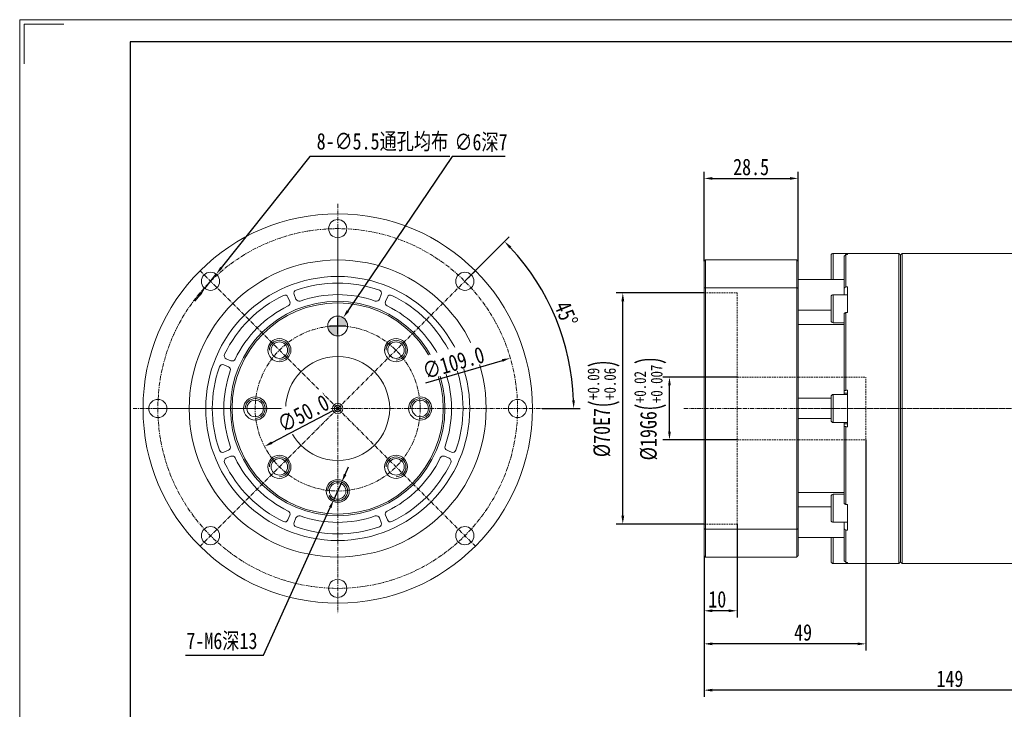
# Model space of a CAD drawing. Header units: millimetres. Extents: x 0 to 562, y 0 to 398.
# Tile 4 of 5: x 0 to 298, y 189 to 398. Entities that reach past the tile are written whole.
import ezdxf

# ---------------------------------------------------------------- set-up
doc = ezdxf.new("R2010")
doc.units = ezdxf.units.MM
doc.set_wipeout_variables(frame=1)
doc.header["$PDSIZE"] = -5
doc.linetypes.add('CENTER', pattern=[2, 1.25, -0.25, 0.25, -0.25])
doc.linetypes.add('DASHED', pattern=[0.75, 0.5, -0.25])
doc.layers.get('Defpoints').update_dxf_attribs({"lineweight": 18})
for name, color, linetype, lineweight in [('1轮廓实线层', 7, 'Continuous', 18), ('2细线层', 4, 'Continuous', 18), ('3中心线层', 1, 'CENTER', 18), ('4虚线层', 6, 'DASHED', 18), ('5剖面线层', 2, 'Continuous', 18), ('7标注层', 4, 'Continuous', 18), ('图框_外框线', 7, 'Continuous', 18)]:
    doc.layers.add(name, color=color, linetype=linetype, lineweight=lineweight)
doc.styles.add('TH_GBDIM', font='txt', dxfattribs={"width": 0.8})
doc.dimstyles.new('TH_GBDIM', dxfattribs={"dimtxt": 3.5, "dimasz": 2.5, "dimexe": 2, "dimexo": 0, "dimgap": 1.5, "dimtad": 1, "dimdec": 1, "dimzin": 0, "dimdsep": 46, "dimtxsty": 'TH_GBDIM', "dimcen": 2.5, "dimdle": 5, "dimclrd": 4, "dimclre": 4, "dimclrt": 3, "dimadec": 0, "dimazin": 0, "dimtfac": 0.714286, "dimtdec": 1, "dimtmove": 0, "dimatfit": 3, "dimfxl": 1, "dimtolj": 1, "dimarcsym": 0})
doc.dimstyles.new('副本 TH_GBDIM', dxfattribs={"dimtxt": 3.5, "dimasz": 2.5, "dimexe": 2, "dimexo": 0, "dimgap": 1.5, "dimtad": 1, "dimdec": 1, "dimdsep": 46, "dimtxsty": 'TH_GBDIM', "dimcen": 2.5, "dimdle": 5, "dimclrd": 4, "dimclre": 4, "dimclrt": 3, "dimadec": 0, "dimazin": 0, "dimtfac": 0.714286, "dimtdec": 1, "dimtmove": 0, "dimatfit": 3, "dimfxl": 1, "dimtolj": 1, "dimarcsym": 0})

# ---------------------------------------------------------------- blocks, each defined once
blk = doc.blocks.new('*D8')
at = {"layer": '7标注层', "color": 4, "lineweight": -2}
for p, q in [((356.4, 248.73), (356.4, 192.38)), ((207.4, 235.13), (207.4, 192.38)), ((353.9, 194.38), (209.9, 194.38))]:
    blk.add_line(p, q, dxfattribs=at)
at = {"layer": '7标注层', "color": 4}
for points in [[(209.9, 194.8), (209.9, 193.97), (207.4, 194.38)], [(353.9, 193.97), (353.9, 194.8), (356.4, 194.38)]]:
    blk.add_solid(points, dxfattribs=at)
at = {"layer": 'Defpoints', "color": 0}
for p in [(356.4, 248.73), (207.4, 235.13), (207.4, 194.38)]:
    blk.add_point(p, dxfattribs=at)
at = {"layer": '7标注层', "color": 3, "insert": (281.9, 197.83), "char_height": 5, "attachment_point": 5, "style": 'TH_GBDIM'}
blk.add_mtext('\\A1;149', dxfattribs=at)
blk = doc.blocks.new('*D19')
at = {"layer": '7标注层', "color": 4, "lineweight": -2}
for p, q in [((207.4, 314.73), (180.77, 314.73)), ((182.77, 247.23), (182.77, 312.23)), ((207.4, 244.73), (180.77, 244.73))]:
    blk.add_line(p, q, dxfattribs=at)
at = {"layer": '7标注层', "color": 4}
for points in [[(183.19, 312.23), (182.35, 312.23), (182.77, 314.73)], [(182.35, 247.23), (183.19, 247.23), (182.77, 244.73)]]:
    blk.add_solid(points, dxfattribs=at)
at = {"layer": 'Defpoints', "color": 0}
for p in [(182.77, 314.73), (207.4, 314.73), (207.4, 244.73)]:
    blk.add_point(p, dxfattribs=at)
at = {"layer": '7标注层', "color": 3, "insert": (176.96, 279.73), "char_height": 5, "attachment_point": 5, "rotation": 90, "style": 'TH_GBDIM'}
blk.add_mtext('\\A1;{%%c70}{}{E7\\H0.7143x;{\\H2x;\\W0.5;(}\\S+0.09^ +0.06;{\\H2x;\\W0.5;)}}', dxfattribs=at)
blk = doc.blocks.new('*D20')
at = {"layer": '7标注层', "color": 4, "lineweight": -2}
for p, q in [((217.4, 289.23), (194.91, 289.23)), ((196.91, 272.73), (196.91, 286.73)), ((217.4, 270.23), (194.91, 270.23))]:
    blk.add_line(p, q, dxfattribs=at)
at = {"layer": '7标注层', "color": 4}
for points in [[(197.33, 286.73), (196.5, 286.73), (196.91, 289.23)], [(196.5, 272.73), (197.33, 272.73), (196.91, 270.23)]]:
    blk.add_solid(points, dxfattribs=at)
at = {"layer": 'Defpoints', "color": 0}
for p in [(196.91, 289.23), (217.4, 289.23), (217.4, 270.23)]:
    blk.add_point(p, dxfattribs=at)
at = {"layer": '7标注层', "color": 3, "insert": (191.11, 279.73), "char_height": 5, "attachment_point": 5, "rotation": 90, "style": 'TH_GBDIM'}
blk.add_mtext('\\A1;{%%c19}{}{G6\\H0.7143x;{\\H2x;\\W0.5;(}\\S+0.02^ +0.007;{\\H2x;\\W0.5;)}}', dxfattribs=at)
blk = doc.blocks.new('*D21')
at = {"layer": '7标注层', "color": 4, "lineweight": -2}
for p, q in [((217.4, 244.73), (217.4, 216.44)), ((207.4, 235.13), (207.4, 216.44)), ((214.9, 218.44), (209.9, 218.44))]:
    blk.add_line(p, q, dxfattribs=at)
at = {"layer": '7标注层', "color": 4}
for points in [[(209.9, 218.86), (209.9, 218.02), (207.4, 218.44)], [(214.9, 218.02), (214.9, 218.86), (217.4, 218.44)]]:
    blk.add_solid(points, dxfattribs=at)
at = {"layer": 'Defpoints', "color": 0}
for p in [(217.4, 244.73), (207.4, 235.13), (207.4, 218.44)]:
    blk.add_point(p, dxfattribs=at)
at = {"layer": '7标注层', "color": 3, "insert": (211.4, 221.89), "char_height": 5, "attachment_point": 5, "style": 'TH_GBDIM'}
blk.add_mtext('\\A1;10', dxfattribs=at)
blk = doc.blocks.new('*D22')
at = {"layer": '7标注层', "color": 4, "lineweight": -2}
for p, q in [((256.4, 270.23), (256.4, 206.42)), ((207.4, 235.13), (207.4, 206.42)), ((253.9, 208.42), (209.9, 208.42))]:
    blk.add_line(p, q, dxfattribs=at)
at = {"layer": '7标注层', "color": 4}
for points in [[(209.9, 208.84), (209.9, 208), (207.4, 208.42)], [(253.9, 208), (253.9, 208.84), (256.4, 208.42)]]:
    blk.add_solid(points, dxfattribs=at)
at = {"layer": 'Defpoints', "color": 0}
for p in [(256.4, 270.23), (207.4, 235.13), (207.4, 208.42)]:
    blk.add_point(p, dxfattribs=at)
at = {"layer": '7标注层', "color": 3, "insert": (237.4, 211.86), "char_height": 5, "attachment_point": 5, "style": 'TH_GBDIM'}
blk.add_mtext('\\A1;49', dxfattribs=at)
blk = doc.blocks.new('*D26')
at = {"layer": '7标注层', "color": 4, "lineweight": -2}
for p, q in [((207.4, 324.33), (207.4, 351.44)), ((209.9, 349.44), (233.4, 349.44)), ((235.9, 324.33), (235.9, 351.44))]:
    blk.add_line(p, q, dxfattribs=at)
at = {"layer": '7标注层', "color": 4}
for points in [[(209.9, 349.86), (209.9, 349.03), (207.4, 349.44)], [(233.4, 349.03), (233.4, 349.86), (235.9, 349.44)]]:
    blk.add_solid(points, dxfattribs=at)
at = {"layer": 'Defpoints', "color": 0}
for p in [(235.9, 349.44), (207.4, 324.33), (235.9, 324.33)]:
    blk.add_point(p, dxfattribs=at)
at = {"layer": '7标注层', "color": 3, "insert": (221.65, 352.89), "char_height": 5, "attachment_point": 5, "style": 'TH_GBDIM'}
blk.add_mtext('\\A1;28.5', dxfattribs=at)
blk = doc.blocks.new('*D27')
at = {"layer": '7标注层', "color": 4, "lineweight": -2}
for p, q in [((98.63, 259.74), (99.66, 262.02)), ((97.6, 257.47), (95.13, 252)), ((73.88, 204.99), (94.1, 249.72)), ((50.21, 204.99), (73.88, 204.99))]:
    blk.add_line(p, q, dxfattribs=at)
blk.add_arc((96.37, 254.73), 3, 206.7292, 270, dxfattribs=at)
at = {"layer": '7标注层', "color": 4}
for points in [[(98.25, 259.92), (99.01, 259.57), (97.6, 257.47)], [(94.48, 249.55), (93.72, 249.89), (95.13, 252)]]:
    blk.add_solid(points, dxfattribs=at)
at = {"layer": 'Defpoints', "color": 0}
for p in [(97.6, 257.47), (95.13, 252)]:
    blk.add_point(p, dxfattribs=at)
at = {"layer": '7标注层', "color": 3, "insert": (61.29, 209.08), "char_height": 5, "attachment_point": 5, "style": 'TH_GBDIM'}
blk.add_mtext('\\A1;{7-M6深13}{}{}', dxfattribs=at)
blk = doc.blocks.new('*D28')
at = {"layer": '7标注层', "color": 4, "lineweight": -2}
for p, q in [((87.96, 356.12), (61.1, 322.38)), ((130.4, 356.12), (87.96, 356.12)), ((56.12, 316.12), (59.54, 320.42)), ((54.56, 314.16), (53, 312.21))]:
    blk.add_line(p, q, dxfattribs=at)
at = {"layer": '7标注层', "color": 4}
for points in [[(60.77, 322.64), (61.42, 322.12), (59.54, 320.42)], [(54.89, 313.9), (54.23, 314.42), (56.12, 316.12)]]:
    blk.add_solid(points, dxfattribs=at)
at = {"layer": 'Defpoints', "color": 0}
for p in [(59.54, 320.42), (56.12, 316.12)]:
    blk.add_point(p, dxfattribs=at)
at = {"layer": '7标注层', "color": 3, "insert": (109.93, 360.42), "char_height": 5, "attachment_point": 5, "style": 'TH_GBDIM'}
blk.add_mtext('\\A1;{8-∅5.5通孔均布}{}{}', dxfattribs=at)
blk = doc.blocks.new('*D29')
at = {"layer": '7标注层', "color": 4, "lineweight": -2}
for p, q in [((131.01, 356.12), (99.44, 309.29)), ((147.1, 356.12), (131.01, 356.12)), ((93.87, 304.73), (98.87, 304.73)), ((96.37, 302.23), (96.37, 307.23))]:
    blk.add_line(p, q, dxfattribs=at)
at = {"layer": '7标注层', "color": 4}
blk.add_solid([(99.1, 309.53), (99.79, 309.06), (98.04, 307.22)], dxfattribs=at)
at = {"layer": 'Defpoints', "color": 0}
for p in [(98.04, 307.22), (94.69, 302.24)]:
    blk.add_point(p, dxfattribs=at)
at = {"layer": '7标注层', "color": 3, "insert": (139.81, 360.21), "char_height": 5, "attachment_point": 5, "style": 'TH_GBDIM'}
blk.add_mtext('\\A1;{∅6深7}{}{}', dxfattribs=at)
blk = doc.blocks.new('*D30')
at = {"layer": '7标注层', "color": 4, "lineweight": -2}
for p, q in [((134.9, 318.27), (148.35, 331.72)), ((158.37, 279.73), (169.89, 279.73))]:
    blk.add_line(p, q, dxfattribs=at)
blk.add_arc((96.37, 279.73), 71.52, 2.0028, 42.9972, dxfattribs=at)
at = {"layer": '7标注层', "color": 4}
for points in [[(148.98, 328.8), (148.38, 328.22), (146.94, 330.31)], [(167.43, 282.22), (168.26, 282.24), (167.89, 279.73)]]:
    blk.add_solid(points, dxfattribs=at)
at = {"layer": 'Defpoints', "color": 0}
for p in [(134.9, 318.27), (165.45, 298.24), (34.37, 279.73), (96.37, 279.73), (158.37, 279.73)]:
    blk.add_point(p, dxfattribs=at)
at = {"layer": '7标注层', "color": 3, "insert": (165.6, 308.41), "char_height": 5, "attachment_point": 5, "rotation": 292.5, "style": 'TH_GBDIM'}
blk.add_mtext('\\A1;45%%d', dxfattribs=at)
blk = doc.blocks.new('*D31')
at = {"layer": '7标注层', "color": 4, "lineweight": -2}
blk.add_line((123.06, 287.52), (146.29, 294.29), dxfattribs=at)
at = {"layer": '7标注层', "color": 4}
blk.add_solid([(146.4, 293.89), (146.17, 294.69), (148.69, 294.99)], dxfattribs=at)
at = {"layer": 'Defpoints', "color": 0}
for p in [(148.69, 294.99), (44.05, 264.47)]:
    blk.add_point(p, dxfattribs=at)
at = {"layer": '7标注层', "color": 3, "insert": (131.45, 293.55), "char_height": 5, "attachment_point": 5, "rotation": 16.2617, "style": 'TH_GBDIM'}
blk.add_mtext('\\A1;∅109.0', dxfattribs=at)
blk = doc.blocks.new('*D32')
at = {"layer": '7标注层', "color": 4, "lineweight": -2}
blk.add_line((94.92, 278.98), (76.39, 269.37), dxfattribs=at)
at = {"layer": '7标注层', "color": 4}
blk.add_solid([(76.2, 269.74), (76.59, 269), (74.18, 268.22)], dxfattribs=at)
at = {"layer": 'Defpoints', "color": 0}
for p in [(118.56, 291.25), (74.18, 268.22)]:
    blk.add_point(p, dxfattribs=at)
at = {"layer": '7标注层', "color": 3, "insert": (85.95, 278.21), "char_height": 5, "attachment_point": 5, "rotation": 27.4223, "style": 'TH_GBDIM'}
blk.add_mtext('\\A1;∅50.0', dxfattribs=at)

msp = doc.modelspace()

# ---------------------------------------------------------------- hatches: boundary and pattern name
at = {"layer": '5剖面线层'}
h = msp.add_hatch(color=256, dxfattribs=at)
h.paths.add_polyline_path([(96.37, 307.73), (96.37, 304.73, -0.030027), (99.36, 304.55, 0.01501), (99.37, 304.73, 0.414214)])
h.paths.add_polyline_path([(96.37, 301.73), (96.37, 304.73, 0.030027), (93.37, 304.55, 0.396737)])

# ---------------------------------------------------------------- linework, layer by layer
at = {"layer": '1轮廓实线层', "color": 7, "linetype": 'Continuous', "lineweight": 15}
for p, q in [((245.9, 318.86), (245.9, 326.11)), ((246.53, 326.73), (246.53, 318.86)), ((249.9, 316.23), (249.9, 325.91)), ((250.4, 326.41), (250.4, 316.64)), ((250.9, 326.41), (250.4, 326.41)), ((250.9, 326.41), (250.9, 326.73)), ((266.4, 279.73), (266.4, 326.73)), ((266.9, 326.23), (266.9, 279.73)), ((266.9, 233.23), (266.9, 326.23)), ((267.4, 326.73), (267.4, 232.73)), ((207.4, 316.18), (207.4, 324.33)), ((207.8, 324.73), (207.8, 316.32)), ((235.5, 324.73), (207.8, 324.73)), ((235.5, 316.32), (235.5, 324.73)), ((235.9, 324.33), (235.9, 316.18)), ((207.8, 316.32), (207.8, 243.14)), ((235.5, 316.32), (207.8, 316.32)), ((235.5, 243.14), (235.5, 316.32)), ((249.9, 318.86), (235.9, 318.86)), ((250.4, 316.64), (250.9, 316.64)), ((250.9, 308.84), (250.9, 316.64)), ((81.88, 312.1), (81.3, 313.48)), ((83.15, 314.25), (83.73, 312.86)), ((109.01, 312.86), (109.58, 314.25)), ((111.43, 313.48), (110.85, 312.1)), ((207.4, 243.28), (207.4, 316.18)), ((235.9, 316.18), (235.9, 243.28)), ((245.9, 313.31), (245.9, 313.59)), ((245.9, 306.34), (245.9, 313.31)), ((246.53, 314.21), (246.53, 313.89)), ((246.53, 313.89), (246.53, 305.71)), ((249.9, 314.21), (249.9, 316.23)), ((235.9, 309.57), (245.9, 309.57)), ((249.9, 285.16), (249.9, 308.55)), ((250.4, 308.84), (250.4, 285.25)), ((250.9, 308.84), (250.4, 308.84)), ((249.9, 305.23), (235.9, 305.23)), ((249.9, 305.21), (249.9, 305.23)), ((63.24, 292.37), (61.85, 292.95)), ((62.62, 294.79), (64, 294.22)), ((128.73, 294.22), (130.12, 294.79)), ((130.88, 292.95), (129.49, 292.37)), ((246.53, 283.98), (246.53, 281.35)), ((249.9, 284.41), (249.9, 285.16)), ((250.9, 284.41), (249.9, 284.41)), ((249.9, 283.98), (249.9, 284.41)), ((250.4, 285.25), (250.9, 285.25)), ((250.9, 274.22), (250.9, 285.25)), ((235.9, 282.81), (245.9, 282.81)), ((245.9, 281.12), (245.9, 283.36)), ((245.9, 276.11), (245.9, 281.12)), ((246.53, 281.35), (246.53, 275.48)), ((266.4, 232.73), (266.4, 279.73)), ((266.9, 279.73), (266.9, 233.23)), ((245.9, 276.66), (235.9, 276.66)), ((249.9, 275.05), (249.9, 275.48)), ((249.9, 274.3), (249.9, 275.05)), ((250.9, 275.05), (249.9, 275.05)), ((249.9, 250.91), (249.9, 274.3)), ((250.4, 274.22), (250.4, 250.63)), ((250.9, 274.22), (250.4, 274.22)), ((61.85, 266.52), (63.24, 267.09)), ((129.49, 267.09), (130.88, 266.52)), ((64, 265.24), (62.62, 264.67)), ((130.12, 264.67), (128.73, 265.24)), ((235.9, 254.24), (249.9, 254.24)), ((246.53, 253.75), (246.53, 247.87)), ((249.9, 254.24), (249.9, 254.25)), ((245.9, 248.11), (245.9, 253.13)), ((245.9, 249.89), (235.9, 249.89)), ((245.9, 245.88), (245.9, 248.11)), ((246.53, 247.87), (246.53, 245.25)), ((250.4, 250.63), (250.9, 250.63)), ((250.9, 242.83), (250.9, 250.63)), ((81.3, 245.98), (81.88, 247.37)), ((83.73, 246.6), (83.15, 245.22)), ((109.58, 245.22), (109.01, 246.6)), ((110.85, 247.37), (111.43, 245.98)), ((249.9, 243.24), (249.9, 245.25)), ((207.4, 235.13), (207.4, 243.28)), ((207.8, 243.14), (207.8, 234.73)), ((235.5, 243.14), (207.8, 243.14)), ((235.5, 234.73), (235.5, 243.14)), ((235.9, 243.28), (235.9, 235.13)), ((249.9, 233.55), (249.9, 243.24)), ((250.4, 242.83), (250.4, 233.06)), ((250.9, 242.83), (250.4, 242.83)), ((235.9, 240.6), (249.9, 240.6)), ((245.9, 233.63), (245.9, 240.6)), ((246.53, 240.6), (246.53, 233.05)), ((235.5, 234.73), (207.8, 234.73)), ((245.9, 233.36), (245.9, 233.63)), ((246.53, 233.05), (246.53, 232.73)), ((250.4, 233.06), (250.9, 233.06)), ((250.9, 232.73), (250.9, 233.06))]:
    msp.add_line(p, q, dxfattribs=at)
for centre, radius in [((96.37, 279.73), 59), ((96.37, 334.23), 2.75), ((96.37, 279.73), 45), ((57.83, 318.27), 2.75), ((96.37, 279.73), 40), ((134.9, 318.27), 2.75), ((96.37, 279.73), 32.5), ((96.37, 279.73), 32), ((96.37, 304.73), 3), ((78.69, 297.41), 3.5), ((78.69, 297.41), 2.5), ((114.04, 297.41), 3.5), ((114.04, 297.41), 2.5), ((96.37, 279.73), 15.75), ((41.87, 279.73), 2.75), ((71.37, 279.73), 3.5), ((71.37, 279.73), 2.5), ((96.37, 279.73), 1.58), ((96.37, 279.73), 1), ((121.37, 279.73), 3.5), ((121.37, 279.73), 2.5), ((150.87, 279.73), 2.75), ((78.69, 262.05), 3.5), ((78.69, 262.05), 2.5), ((114.04, 262.05), 3.5), ((114.04, 262.05), 2.5), ((96.37, 254.73), 3.5), ((96.37, 254.73), 2.5), ((57.83, 241.19), 2.75), ((134.9, 241.19), 2.75), ((96.37, 225.23), 2.75)]:
    msp.add_circle(centre, radius, dxfattribs=at)
for centre, radius, start, end in [((246.53, 326.11), 0.625, 90, 180), ((96.37, 279.73), 38, 70.5986, 109.4014), ((96.37, 279.73), 38, 115.5986, 154.4014), ((80.38, 313.1), 1, 22.5, 115.5986), ((84.08, 314.63), 1, 109.4014, 202.5), ((96.37, 279.73), 34.5, 70.7296, 109.2704), ((108.66, 314.63), 1, 337.5, 70.5986), ((112.35, 313.1), 1, 64.4014, 157.5), ((96.37, 279.73), 38, 25.5986, 64.4014), ((246.53, 313.59), 0.625, 90, 180), ((96.37, 279.73), 34.5, 115.7296, 154.2704), ((80.95, 311.71), 1, 295.7296, 22.5), ((84.65, 313.24), 1, 202.5, 289.2704), ((108.08, 313.24), 1, 250.7296, 337.5), ((111.78, 311.71), 1, 157.5, 244.2704), ((96.37, 279.73), 34.5, 25.7296, 64.2704), ((246.53, 306.34), 0.625, 180, 270), ((63, 295.72), 1, 154.4014, 247.5), ((129.73, 295.72), 1, 292.5, 25.5986), ((61.47, 292.02), 1, 67.5, 160.5986), ((64.39, 295.14), 1, 247.5, 334.2704), ((128.35, 295.14), 1, 205.7296, 292.5), ((131.27, 292.02), 1, 19.4014, 112.5), ((96.37, 279.73), 38, 160.5986, 199.4014), ((96.37, 279.73), 34.5, 160.7296, 199.2704), ((62.86, 291.45), 1, 340.7296, 67.5), ((129.88, 291.45), 1, 112.5, 199.2704), ((96.37, 279.73), 34.5, 340.7296, 19.2704), ((96.37, 279.73), 38, 340.5986, 19.4014), ((246.53, 283.36), 0.625, 90, 180), ((246.53, 276.11), 0.625, 180, 270), ((61.47, 267.44), 1, 199.4014, 292.5), ((62.86, 268.02), 1, 292.5, 19.2704), ((129.88, 268.02), 1, 160.7296, 247.5), ((131.27, 267.44), 1, 247.5, 340.5986), ((63, 263.75), 1, 112.5, 205.5986), ((96.37, 279.73), 38, 205.5986, 244.4014), ((64.39, 264.32), 1, 25.7296, 112.5), ((96.37, 279.73), 34.5, 205.7296, 244.2704), ((96.37, 279.73), 34.5, 295.7296, 334.2704), ((96.37, 279.73), 38, 295.5986, 334.4014), ((128.35, 264.32), 1, 67.5, 154.2704), ((129.73, 263.75), 1, 334.4014, 67.5), ((246.53, 253.13), 0.625, 90, 180), ((80.95, 247.75), 1, 337.5, 64.2704), ((111.78, 247.75), 1, 115.7296, 202.5), ((80.38, 246.36), 1, 244.4014, 337.5), ((84.08, 244.83), 1, 157.5, 250.5986), ((84.65, 246.22), 1, 70.7296, 157.5), ((96.37, 279.73), 34.5, 250.7296, 289.2704), ((108.08, 246.22), 1, 22.5, 109.2704), ((108.66, 244.83), 1, 289.4014, 22.5), ((112.35, 246.36), 1, 202.5, 295.5986), ((246.53, 245.88), 0.625, 180, 270), ((96.37, 279.73), 38, 250.5986, 289.4014), ((246.53, 233.36), 0.625, 180, 270)]:
    msp.add_arc(centre, radius, start, end, dxfattribs=at)
for points in [[(250.9, 326.73), (246.53, 326.73)], [(249.9, 325.91), (250.4, 326.41)], [(266.4, 326.73), (250.9, 326.73)], [(266.9, 326.23), (266.4, 326.73)], [(267.4, 326.73), (266.9, 326.23)], [(303.9, 326.73), (267.4, 326.73)], [(207.4, 324.33), (207.8, 324.73)], [(235.9, 324.33), (235.5, 324.73)], [(207.4, 316.18), (207.8, 316.32)], [(235.5, 316.32), (235.9, 316.18)], [(250.4, 316.64), (249.9, 316.23)], [(250.9, 314.21), (246.53, 314.21)], [(249.9, 308.55), (250.4, 308.84)], [(246.53, 305.71), (249.9, 305.71)], [(250.9, 283.98), (246.53, 283.98)], [(250.4, 285.25), (249.9, 285.16)], [(246.53, 275.48), (250.9, 275.48)], [(249.9, 274.3), (250.4, 274.22)], [(249.9, 253.75), (246.53, 253.75)], [(250.4, 250.63), (249.9, 250.91)], [(246.53, 245.25), (250.9, 245.25)], [(207.4, 243.28), (207.8, 243.14)], [(235.5, 243.14), (235.9, 243.28)], [(249.9, 243.24), (250.4, 242.83)], [(207.8, 234.73), (207.4, 235.13)], [(235.5, 234.73), (235.9, 235.13)], [(250.4, 233.06), (249.9, 233.55)], [(266.4, 232.73), (266.9, 233.23)], [(266.9, 233.23), (267.4, 232.73)], [(246.53, 232.73), (250.9, 232.73)], [(250.9, 232.73), (266.4, 232.73)], [(267.4, 232.73), (303.9, 232.73)]]:
    msp.add_open_spline(points, degree=1, dxfattribs=at)
at = {"layer": '2细线层', "color": 4}
for centre in [(78.69, 297.41), (114.04, 297.41), (71.37, 279.73), (121.37, 279.73), (78.69, 262.05), (114.04, 262.05), (96.37, 254.73)]:
    msp.add_arc(centre, 3, 270, 180, dxfattribs=at)
at = {"layer": '3中心线层'}
for p, q in [((96.37, 341.73), (96.37, 217.73)), ((96.37, 279.73), (96.37, 334.23)), ((96.37, 279.73), (54.65, 321.45)), ((96.37, 279.73), (138.09, 321.45)), ((34.37, 279.73), (158.37, 279.73)), ((96.37, 279.73), (41.87, 279.73)), ((96.37, 279.73), (54.65, 238.01)), ((96.37, 279.73), (96.37, 225.23)), ((96.37, 279.73), (138.09, 238.01)), ((96.37, 279.73), (150.87, 279.73)), ((201.24, 279.73), (328.17, 279.73)), ((236.81, 279.73), (359.67, 279.73))]:
    msp.add_line(p, q, dxfattribs=at)
for radius in [54.5, 25]:
    msp.add_circle((96.37, 279.73), radius, dxfattribs=at)
at = {"layer": '4虚线层', "color": 6, "linetype": 'DASHED'}
for p, q in [((207.4, 314.73), (217.4, 314.73)), ((217.4, 244.73), (217.4, 314.73)), ((217.4, 289.23), (256.4, 289.23)), ((256.4, 270.23), (256.4, 289.23)), ((217.4, 270.23), (256.4, 270.23)), ((207.4, 244.73), (217.4, 244.73))]:
    msp.add_line(p, q, dxfattribs=at)
at = {"layer": '图框_外框线', "color": 3}
msp.add_lwpolyline([(0, 0), (562.17, 0), (562.17, 397.53), (0, 397.53)], close=True, dxfattribs=at)
msp.add_lwpolyline([(1.34, 384.15), (1.34, 396.2), (13.39, 396.2)], dxfattribs=at)
at = {"layer": '图框_外框线', "color": 3, "lineweight": 25}
msp.add_lwpolyline([(33.46, 6.69), (555.48, 6.69), (555.48, 390.84), (33.46, 390.84)], close=True, dxfattribs=at)

# ---------------------------------------------------------------- dimensions: what is measured, and where the dimension line sits
at = {"layer": '7标注层'}
for p1, p2, text, override, picture, middle in [((56.12, 316.12), (59.54, 320.42), '{8-<>通孔均布}{}{}', {"dimtxt": 5, "dimgap": 1, "dimtad": 1, "dimtih": 0, "dimtoh": 1, "dimdec": 1, "dimlfac": 1, "dimse1": 0, "dimse2": 0, "dimsd1": 0, "dimsd2": 0, "dimtix": 0, "dimtofl": 1, "dimatfit": 3}, '*D28', (109.93, 356.12)), ((94.69, 302.24), (98.04, 307.22), '{<>深7}{}{}', {"dimtxt": 5, "dimgap": 1, "dimtih": 1, "dimtoh": 1, "dimtofl": 0}, '*D29', (139.81, 356.12)), ((97.6, 257.47), (95.13, 252), '{7-M6深13}{}{}', {"dimtxt": 5, "dimgap": 1, "dimtoh": 1}, '*D27', (61.29, 204.99))]:
    dim = msp.add_diameter_dim_2p(p1=p1, p2=p2, text=text, dimstyle='副本 TH_GBDIM', override=override, dxfattribs=at)
    dim.commit()
    dim.dimension.update_dxf_attribs({"geometry": picture, "text_midpoint": middle, "dimtype": 163})
for base, p1, p2, dimstyle, picture, middle in [((235.9, 349.44), (207.4, 324.33), (235.9, 324.33), 'TH_GBDIM', '*D26', (221.65, 352.89)), ((207.4, 194.38), (356.4, 248.73), (207.4, 235.13), '副本 TH_GBDIM', '*D8', (281.9, 197.83))]:
    dim = msp.add_linear_dim(base=base, p1=p1, p2=p2, dimstyle=dimstyle, override={"dimtxt": 5, "dimgap": 1}, dxfattribs=at)
    dim.commit()
    dim.dimension.update_dxf_attribs({"geometry": picture, "text_midpoint": middle})
dim = msp.add_angular_dim_2l(base=(165.45, 298.24), line1=((34.37, 279.73), (158.37, 279.73)), line2=((96.37, 279.73), (134.9, 318.27)), dimstyle='副本 TH_GBDIM', override={"dimtxt": 5, "dimgap": 1}, dxfattribs=at)
dim.commit()
dim.dimension.update_dxf_attribs({"geometry": '*D30', "text_midpoint": (165.6, 308.41)})
for base, p1, p2, text, picture, middle in [((182.77, 314.73), (207.4, 244.73), (207.4, 314.73), '{%%c<>}{}{E7\\H0.7143x;{\\H2x;\\W0.5;(}\\S+0.09^ +0.06;{\\H2x;\\W0.5;)}}', '*D19', (182.77, 279.73)), ((196.91, 289.23), (217.4, 270.23), (217.4, 289.23), '{%%c<>}{}{G6\\H0.7143x;{\\H2x;\\W0.5;(}\\S+0.02^ +0.007;{\\H2x;\\W0.5;)}}', '*D20', (196.91, 279.73))]:
    dim = msp.add_linear_dim(base=base, p1=p1, p2=p2, angle=90, text=text, dimstyle='副本 TH_GBDIM', override={"dimtxt": 5, "dimgap": 1}, dxfattribs=at)
    dim.commit()
    dim.dimension.update_dxf_attribs({"geometry": picture, "text_midpoint": middle, "dimtype": 160})
for base, p1, picture, middle in [((207.4, 208.42), (256.4, 270.23), '*D22', (237.4, 208.42)), ((207.4, 218.44), (217.4, 244.73), '*D21', (211.4, 218.44))]:
    dim = msp.add_linear_dim(base=base, p1=p1, p2=(207.4, 235.13), dimstyle='副本 TH_GBDIM', override={"dimtxt": 5, "dimgap": 1}, dxfattribs=at)
    dim.commit()
    dim.dimension.update_dxf_attribs({"geometry": picture, "text_midpoint": middle, "dimtype": 160})

# ---------------------------------------------------------------- next in the draw order: wipeouts: each hides what was drawn before it
msp.add_wipeout([(123.56, 288.48), (121.59, 295.21), (138.87, 300.26), (140.84, 293.52)]).dxf.layer = '1轮廓实线层'

# ---------------------------------------------------------------- next in the draw order: dimensions: what is measured, and where the dimension line sits
dim = msp.add_diameter_dim_2p(p1=(44.05, 264.47), p2=(148.69, 294.99), dimstyle='TH_GBDIM', override={"dimtxt": 5, "dimgap": 1}, dxfattribs=at)
dim.commit()
dim.dimension.update_dxf_attribs({"geometry": '*D31', "text_midpoint": (132.41, 290.25), "dimtype": 163})

# ---------------------------------------------------------------- next in the draw order: wipeouts: each hides what was drawn before it
msp.add_wipeout([(80.66, 270.88), (76.78, 278.36), (91.1, 285.79), (94.98, 278.31)]).dxf.layer = '1轮廓实线层'

# ---------------------------------------------------------------- next in the draw order: dimensions: what is measured, and where the dimension line sits
dim = msp.add_diameter_dim_2p(p1=(118.56, 291.25), p2=(74.18, 268.22), dimstyle='TH_GBDIM', override={"dimtxt": 5, "dimgap": 1}, dxfattribs=at)
dim.commit()
dim.dimension.update_dxf_attribs({"geometry": '*D32', "text_midpoint": (87.53, 275.15), "dimtype": 163})

doc.saveas('drawing.dxf')
